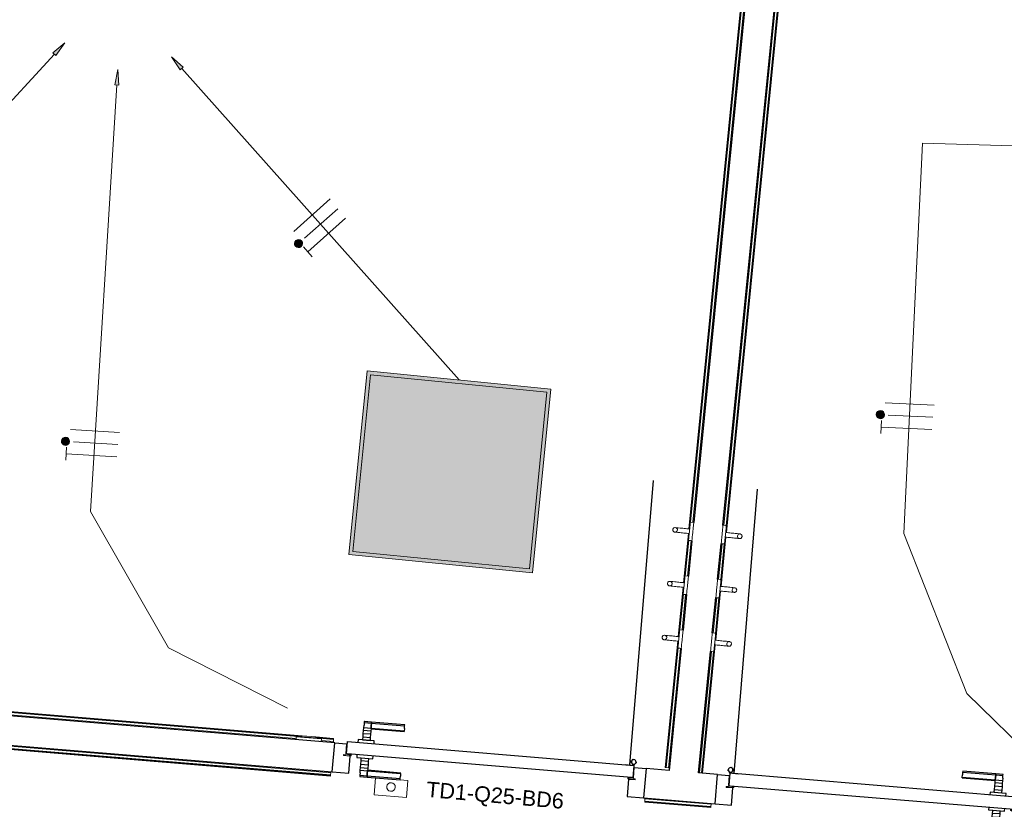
# Model space of a CAD drawing. Header units: millimetres. Extents: x -2845 to 74565, y -36590 to 13748.
# Tile 22 of 49: x 40657 to 43843, y -19683 to -17129. Entities that reach past the tile are written whole.
import ezdxf

# ---------------------------------------------------------------- set-up
doc = ezdxf.new("R2010")
doc.units = ezdxf.units.MM
for name, color, linetype, lineweight in [('A-DETL-GENF', 7, 'Continuous', 18), ('A-DOOR', 7, 'Continuous', 25), ('A-FLOR', 7, 'Continuous', 25), ('A-FLOR-HRAL', 7, 'Continuous', 18), ('A-WALL', 7, 'Continuous', 25), ('CABLES', 7, 'Continuous', 18), ('INSTAL ELECTRIQUE', 7, 'Continuous', 18), ('MOBILIER', 7, 'Continuous', 18), ('Q-SPCQ', 7, 'Continuous', 18)]:
    doc.layers.add(name, color=color, linetype=linetype, lineweight=lineweight)
doc.styles.add('Arial_3', font='arial.ttf', dxfattribs={"height": 50})

# ---------------------------------------------------------------- blocks, each defined once
blk = doc.blocks.new('PRT_SIMPLE_HUI_58x68x48 - PRT_BOIS_1V_930x2040x40-V2-2021_015_1111_DCE_1_50_N0 FINI_CFO_ECL')
at = {"layer": 'A-DETL-GENF', "lineweight": 25}
h = blk.add_hatch(color=256, dxfattribs=at)
h.paths.add_polyline_path([(-483.8, -9.7), (-485.1, -11.7), (-496.1, -13.2), (-500.5, -13.6), (-500.5, -14.5), (-495.9, -14.5), (-483.8, -12.8), (-483.8, -10.5)])
h.paths.add_polyline_path([(-508.5, -8), (-508.5, -11.5), (-502, -11.5), (-502.1, -10.2), (-505.2, -10.2), (-505.2, -9.3), (-488.4, -9.4), (-485.1, -10.6), (-483.8, -9.7), (-489.6, -8), (-505.4, -8)])
h = blk.add_hatch(color=256, dxfattribs=at)
h.paths.add_polyline_path([(413.8, -9.7), (413.8, -12.8), (426.2, -14.5), (430.5, -14.1), (430.4, -13.2), (425.9, -13.2), (415.1, -11.7), (414.4, -10.7)])
h.paths.add_polyline_path([(418.5, -8), (413.8, -9.7), (415.1, -10.6), (418.7, -9.3), (435.2, -9.3), (435.2, -10.2), (432, -10.5), (432, -11.5), (438.5, -11.5), (438.5, -8), (418.6, -8)])
at = {"layer": 'A-DETL-GENF'}
for p, q in [((-488.5, -8), (-508.5, -8)), ((-508.5, -8), (-508.5, -11.5)), ((-508.5, -11.5), (-502, -11.5)), ((-505.2, -10.2), (-505.2, -9.3)), ((-505.2, -9.3), (-488.7, -9.3)), ((-502, -10.2), (-505.2, -10.2)), ((-502, -11.5), (-502, -10.2)), ((-496.1, -13.2), (-500.5, -13.2)), ((-500.5, -13.2), (-500.5, -14.5)), ((-500.5, -14.5), (-496, -14.5)), ((-485.1, -11.7), (-496.1, -13.2)), ((-496, -14.5), (-483.8, -12.8)), ((-488.7, -9.3), (-485.1, -10.6)), ((-483.8, -9.7), (-488.5, -8)), ((-485.1, -10.6), (-485.1, -11.7)), ((-483.8, -12.8), (-483.8, -9.7)), ((418.5, -8), (413.8, -9.7)), ((413.8, -9.7), (413.8, -12.8)), ((413.8, -12.8), (426, -14.5)), ((415.1, -10.6), (418.7, -9.3)), ((415.1, -11.7), (415.1, -10.6)), ((426.1, -13.2), (415.1, -11.7)), ((438.5, -8), (418.5, -8)), ((418.7, -9.3), (435.2, -9.3)), ((426, -14.5), (430.5, -14.5)), ((430.5, -13.2), (426.1, -13.2)), ((430.5, -14.5), (430.5, -13.2)), ((435.2, -10.2), (432, -10.2)), ((432, -10.2), (432, -11.5)), ((432, -11.5), (438.5, -11.5)), ((435.2, -9.3), (435.2, -10.2)), ((438.5, -11.5), (438.5, -8))]:
    blk.add_line(p, q, dxfattribs=at)
at = {"layer": 'A-DOOR'}
for p, q in [((-427.1, 55), (-450.6, 55)), ((-450.6, 55), (-450.6, 54.5)), ((-450.6, 54.5), (-450.6, 50.4)), ((-427.1, 54.5), (-450.6, 54.5)), ((-450.6, 50.4), (-450.6, 43.3)), ((-427.1, 50.4), (-450.6, 50.4)), ((-450.6, 34), (-450.6, 43.3)), ((-450.6, 25.6), (-450.6, 34)), ((-427.1, 34), (-450.6, 34)), ((-319.6, 55), (-427.1, 55)), ((-427.1, 55), (-427.1, 54.5)), ((-427.1, 54.5), (-427.1, 55)), ((-427.1, 54.5), (-427.1, 50.4)), ((-319.6, 54.5), (-427.1, 54.5)), ((-427.1, 50.4), (-427.1, 54.5)), ((-427.1, 50.4), (-427.1, 43.3)), ((-319.6, 50.4), (-427.1, 50.4)), ((-427.1, 43.3), (-427.1, 50.4)), ((-427.1, 34), (-427.1, 43.3)), ((-427.1, 43.3), (-427.1, 34)), ((-427.1, 32.8), (-427.1, 34)), ((-319.6, 34), (-427.1, 34)), ((-427.1, 34), (-427.1, 25.6)), ((-427.1, 32.8), (-319.6, 32.8)), ((-319.6, 54.5), (-319.6, 55)), ((-319.6, 50.4), (-319.6, 54.5)), ((-319.6, 43.3), (-319.6, 50.4)), ((-319.6, 43.3), (-319.6, 34)), ((-319.6, 34), (-319.6, 32.8)), ((-450.6, 15.2), (-450.6, 25.6)), ((-427.1, 25.6), (-450.6, 25.6)), ((-450.6, 4.4), (-450.6, 15.2)), ((-427.1, 15.2), (-450.6, 15.2)), ((-450.6, -4), (-450.6, 4.4)), ((-450.6, 4.4), (-427.1, 4.4)), ((-427.1, 25.6), (-427.1, 15.2)), ((-427.1, 15.2), (-427.1, 4.4)), ((-427.1, 4.4), (-427.1, -4)), ((-499.5, -14.5), (-499.5, -54.5)), ((426, -14.5), (-496, -14.5)), ((-465.6, -5.5), (-465.6, -14.5)), ((-413.4, -5.5), (-465.6, -5.5)), ((-450.6, -4), (-450.6, -5)), ((-450.6, -5), (-427.1, -5)), ((-427.1, -5), (-427.1, -4)), ((-413.4, -14.5), (-413.4, -5.5)), ((430.5, -54.5), (430.5, -14.5)), ((-499.5, -54.5), (430.5, -54.5)), ((-465.6, -54.5), (-465.6, -63.5)), ((-465.6, -63.5), (-413.4, -63.5)), ((-413.4, -63.5), (-413.4, -54.5)), ((417, -54.5), (417, -977.5)), ((-427.1, -64), (-450.6, -64)), ((-450.6, -64), (-450.6, -65)), ((-450.6, -73.4), (-450.6, -65)), ((-450.6, -84.2), (-450.6, -73.4)), ((-427.1, -73.4), (-450.6, -73.4)), ((-450.6, -94.6), (-450.6, -84.2)), ((-450.6, -84.2), (-427.1, -84.2)), ((-450.6, -103), (-450.6, -94.6)), ((-450.6, -94.6), (-427.1, -94.6)), ((-427.1, -65), (-427.1, -64)), ((-427.1, -65), (-427.1, -73.4)), ((-427.1, -73.4), (-427.1, -84.2)), ((-427.1, -84.2), (-427.1, -94.6)), ((-427.1, -94.6), (-427.1, -103)), ((-450.6, -112.3), (-450.6, -103)), ((-450.6, -103), (-427.1, -103)), ((-450.6, -112.3), (-450.6, -119.4)), ((-450.6, -119.4), (-450.6, -123.5)), ((-450.6, -119.4), (-427.1, -119.4)), ((-450.6, -123.5), (-450.6, -124)), ((-450.6, -123.5), (-427.1, -123.5)), ((-450.6, -124), (-427.1, -124)), ((-427.1, -103), (-427.1, -101.8)), ((-319.6, -101.8), (-427.1, -101.8)), ((-427.1, -112.3), (-427.1, -103)), ((-427.1, -103), (-319.6, -103)), ((-427.1, -103), (-427.1, -112.3)), ((-427.1, -112.3), (-427.1, -119.4)), ((-427.1, -119.4), (-427.1, -112.3)), ((-427.1, -119.4), (-427.1, -123.5)), ((-427.1, -119.4), (-319.6, -119.4)), ((-427.1, -123.5), (-427.1, -119.4)), ((-427.1, -123.5), (-427.1, -124)), ((-427.1, -123.5), (-319.6, -123.5)), ((-427.1, -124), (-427.1, -123.5)), ((-427.1, -124), (-319.6, -124)), ((-319.6, -101.8), (-319.6, -103)), ((-319.6, -103), (-319.6, -112.3)), ((-319.6, -119.4), (-319.6, -112.3)), ((-319.6, -123.5), (-319.6, -119.4)), ((-319.6, -124), (-319.6, -123.5))]:
    blk.add_line(p, q, dxfattribs=at)
for radius, start, end in [(9.12, 155.8208, 180), (7.5, 360, 180), (7.5, 135, 165), (9.12, 111.9887, 120), (7.5, 60, 120), (9.12, 60, 68.0113), (7.5, 0, 30), (9.12, 0, 24.1792), (9.12, 180, 204.1792), (7.5, 180, 360), (7.5, 180, 240), (9.12, 240, 248.0113), (7.5, 270, 0)]:
    blk.add_arc((429, -65.5), radius, start, end, dxfattribs=at)
at = {"layer": 'Q-SPCQ'}
for p, q in [((430.5, -54.5), (403.5, -54.5)), ((430.5, -40.5), (430.5, -54.5))]:
    blk.add_line(p, q, dxfattribs=at)
blk = doc.blocks.new('PRT_SIMPLE_HUI_58x68x48 - PRT_BOIS_1V_930x2040x40-552385-2021_015_1111_DCE_1_50_N0 FINI_CFO_ECL')
at = {"layer": 'A-DETL-GENF', "lineweight": 25}
h = blk.add_hatch(color=256, dxfattribs=at)
h.paths.add_polyline_path([(-483.8, 9.7), (-483.8, 12.8), (-496.2, 14.5), (-500.5, 14.1), (-500.4, 13.2), (-495.9, 13.2), (-485.1, 11.7), (-484.4, 10.7)])
h.paths.add_polyline_path([(-488.5, 8), (-483.8, 9.7), (-485.1, 10.6), (-488.7, 9.3), (-505.2, 9.3), (-505.2, 10.2), (-502, 10.5), (-502, 11.5), (-508.5, 11.5), (-508.5, 8), (-488.6, 8)])
h = blk.add_hatch(color=256, dxfattribs=at)
h.paths.add_polyline_path([(413.8, 9.7), (415.1, 11.7), (426.1, 13.2), (430.5, 13.6), (430.5, 14.5), (425.9, 14.5), (413.8, 12.8), (413.8, 10.5)])
h.paths.add_polyline_path([(438.5, 8), (438.5, 11.5), (432, 11.5), (432.1, 10.2), (435.2, 10.2), (435.2, 9.3), (418.4, 9.4), (415.1, 10.6), (413.8, 9.7), (419.6, 8), (435.4, 8)])
at = {"layer": 'A-DETL-GENF'}
for p, q in [((-508.5, 11.5), (-502, 11.5)), ((-508.5, 8), (-508.5, 11.5)), ((-488.5, 8), (-508.5, 8)), ((-505.2, 10.2), (-505.2, 9.3)), ((-502, 10.2), (-505.2, 10.2)), ((-505.2, 9.3), (-488.7, 9.3)), ((-502, 11.5), (-502, 10.2)), ((-500.5, 14.5), (-496, 14.5)), ((-500.5, 13.2), (-500.5, 14.5)), ((-496.1, 13.2), (-500.5, 13.2)), ((-485.1, 11.7), (-496.1, 13.2)), ((-496, 14.5), (-483.8, 12.8)), ((-488.7, 9.3), (-485.1, 10.6)), ((-483.8, 9.7), (-488.5, 8)), ((-485.1, 10.6), (-485.1, 11.7)), ((-483.8, 12.8), (-483.8, 9.7)), ((413.8, 12.8), (426, 14.5)), ((413.8, 9.7), (413.8, 12.8)), ((418.5, 8), (413.8, 9.7)), ((426.1, 13.2), (415.1, 11.7)), ((415.1, 11.7), (415.1, 10.6)), ((415.1, 10.6), (418.7, 9.3)), ((438.5, 8), (418.5, 8)), ((418.7, 9.3), (435.2, 9.3)), ((426, 14.5), (430.5, 14.5)), ((430.5, 13.2), (426.1, 13.2)), ((430.5, 14.5), (430.5, 13.2)), ((432, 11.5), (438.5, 11.5)), ((432, 10.2), (432, 11.5)), ((435.2, 10.2), (432, 10.2)), ((435.2, 9.3), (435.2, 10.2)), ((438.5, 11.5), (438.5, 8))]:
    blk.add_line(p, q, dxfattribs=at)
at = {"layer": 'A-DOOR'}
for p, q in [((417, 54.5), (417, 977.5)), ((-427.1, 124), (-450.6, 124)), ((-450.6, 124), (-450.6, 123.5)), ((-450.6, 123.5), (-450.6, 119.4)), ((-427.1, 123.5), (-450.6, 123.5)), ((-450.6, 119.4), (-450.6, 112.3)), ((-427.1, 119.4), (-450.6, 119.4)), ((-450.6, 103), (-450.6, 112.3)), ((-450.6, 94.6), (-450.6, 103)), ((-427.1, 103), (-450.6, 103)), ((-319.6, 124), (-427.1, 124)), ((-427.1, 124), (-427.1, 123.5)), ((-427.1, 123.5), (-427.1, 124)), ((-427.1, 123.5), (-427.1, 119.4)), ((-319.6, 123.5), (-427.1, 123.5)), ((-427.1, 119.4), (-427.1, 123.5)), ((-427.1, 119.4), (-427.1, 112.3)), ((-319.6, 119.4), (-427.1, 119.4)), ((-427.1, 112.3), (-427.1, 119.4)), ((-427.1, 103), (-427.1, 112.3)), ((-427.1, 112.3), (-427.1, 103)), ((-427.1, 101.8), (-427.1, 103)), ((-319.6, 103), (-427.1, 103)), ((-427.1, 103), (-427.1, 94.6)), ((-427.1, 101.8), (-319.6, 101.8)), ((-319.6, 123.5), (-319.6, 124)), ((-319.6, 119.4), (-319.6, 123.5)), ((-319.6, 112.3), (-319.6, 119.4)), ((-319.6, 112.3), (-319.6, 103)), ((-319.6, 103), (-319.6, 101.8)), ((-450.6, 84.2), (-450.6, 94.6)), ((-427.1, 94.6), (-450.6, 94.6)), ((-450.6, 73.4), (-450.6, 84.2)), ((-427.1, 84.2), (-450.6, 84.2)), ((-450.6, 65), (-450.6, 73.4)), ((-450.6, 73.4), (-427.1, 73.4)), ((-450.6, 65), (-450.6, 64)), ((-450.6, 64), (-427.1, 64)), ((-427.1, 94.6), (-427.1, 84.2)), ((-427.1, 84.2), (-427.1, 73.4)), ((-427.1, 73.4), (-427.1, 65)), ((-427.1, 64), (-427.1, 65)), ((-499.5, 54.5), (430.5, 54.5)), ((-499.5, 14.5), (-499.5, 54.5)), ((-465.6, 63.5), (-465.6, 54.5)), ((-413.4, 63.5), (-465.6, 63.5)), ((-413.4, 54.5), (-413.4, 63.5)), ((430.5, 54.5), (430.5, 14.5)), ((426, 14.5), (-496, 14.5)), ((-465.6, 14.5), (-465.6, 5.5)), ((-465.6, 5.5), (-413.4, 5.5)), ((-427.1, 5), (-450.6, 5)), ((-450.6, 5), (-450.6, 4)), ((-450.6, -4.4), (-450.6, 4)), ((-427.1, 4), (-427.1, 5)), ((-427.1, 4), (-427.1, -4.4)), ((-413.4, 5.5), (-413.4, 14.5)), ((-450.6, -15.2), (-450.6, -4.4)), ((-427.1, -4.4), (-450.6, -4.4)), ((-450.6, -25.6), (-450.6, -15.2)), ((-450.6, -15.2), (-427.1, -15.2)), ((-450.6, -34), (-450.6, -25.6)), ((-450.6, -25.6), (-427.1, -25.6)), ((-427.1, -4.4), (-427.1, -15.2)), ((-427.1, -15.2), (-427.1, -25.6)), ((-427.1, -25.6), (-427.1, -34)), ((-450.6, -43.3), (-450.6, -34)), ((-450.6, -34), (-427.1, -34)), ((-450.6, -43.3), (-450.6, -50.4)), ((-450.6, -50.4), (-450.6, -54.5)), ((-450.6, -50.4), (-427.1, -50.4)), ((-450.6, -54.5), (-450.6, -55)), ((-450.6, -54.5), (-427.1, -54.5)), ((-450.6, -55), (-427.1, -55)), ((-427.1, -34), (-427.1, -32.8)), ((-319.6, -32.8), (-427.1, -32.8)), ((-427.1, -43.3), (-427.1, -34)), ((-427.1, -34), (-319.6, -34)), ((-427.1, -34), (-427.1, -43.3)), ((-427.1, -43.3), (-427.1, -50.4)), ((-427.1, -50.4), (-427.1, -43.3)), ((-427.1, -50.4), (-427.1, -54.5)), ((-427.1, -50.4), (-319.6, -50.4)), ((-427.1, -54.5), (-427.1, -50.4)), ((-427.1, -54.5), (-427.1, -55)), ((-427.1, -54.5), (-319.6, -54.5)), ((-427.1, -55), (-427.1, -54.5)), ((-427.1, -55), (-319.6, -55)), ((-319.6, -32.8), (-319.6, -34)), ((-319.6, -34), (-319.6, -43.3)), ((-319.6, -50.4), (-319.6, -43.3)), ((-319.6, -54.5), (-319.6, -50.4)), ((-319.6, -55), (-319.6, -54.5))]:
    blk.add_line(p, q, dxfattribs=at)
for radius, start, end in [(9.12, 155.8208, 180), (9.12, 180, 204.1792), (7.5, 360, 180), (7.5, 120, 180), (7.5, 180, 284.9923), (9.12, 111.9887, 120), (7.5, 0, 90), (7.5, 285, 360), (7.5, 330, 0), (9.12, 338.9647, 0), (7.5, 195, 225), (9.12, 240, 248.0113), (7.5, 240, 284.9923), (7.5, 285, 300), (9.12, 291.9887, 300)]:
    blk.add_arc((429, 65.5), radius, start, end, dxfattribs=at)
at = {"layer": 'Q-SPCQ'}
for p, q in [((430.5, 54.5), (403.5, 54.5)), ((430.5, 40.5), (430.5, 54.5))]:
    blk.add_line(p, q, dxfattribs=at)
blk = doc.blocks.new('Garde-corps - Garde-corps-505703-2021_015_1111_DCE_1_50_N0 FINI_CFO_ECL')
at = {"layer": 'A-FLOR-HRAL'}
for p, q in [((-9946.8, -14744.5), (-10346.7, -18775.8)), ((-9945, -14743), (-10345, -18775.9)), ((-9943.1, -14741.4), (-10341.1, -18754.3)), ((-9935.3, -14734.9), (-10334, -18754.4)), ((-10348.1, -18790.7), (-10363.9, -18949.9)), ((-10346.5, -18790.8), (-10362.3, -18950.1)), ((-10346.9, -18812.7), (-10358.4, -18928.5)), ((-10339.9, -18814.1), (-10351.2, -18928.6)), ((-10365.4, -18964.8), (-10381.2, -19124.1)), ((-10363.8, -18965), (-10379.6, -19124.2)), ((-10364.2, -18986.9), (-10375.7, -19102.6)), ((-10357.2, -18988.6), (-10368.5, -19102.7)), ((-10382.7, -19139), (-10423.2, -19547.4)), ((-10381, -19139.1), (-10421.5, -19547.5)), ((-10381.5, -19161), (-10419.8, -19547.7)), ((-10374.4, -19162.4), (-10412.7, -19548.4)), ((-11617.6, -19454.1), (-14693, -19199)), ((-11598.6, -19448.5), (-14685.3, -19192.5)), ((-11598.4, -19446.7), (-14683.5, -19190.9)), ((-11598.3, -19445.1), (-14681.7, -19189.4)), ((-11496.4, -19457), (-11553.7, -19452.2)), ((-11496.3, -19455.2), (-11553.6, -19450.5)), ((-11496.1, -19453.6), (-11553.4, -19448.8)), ((-11497, -19464.1), (-11535.9, -19460.8)), ((-11497.2, -19467), (-11497, -19464.1)), ((-11496.4, -19457), (-11497, -19464.1)), ((-11496.3, -19455.2), (-11496.4, -19457)), ((-11496.3, -19455.2), (-11496.1, -19453.6)), ((-10423.2, -19547.4), (-10421.5, -19547.5)), ((-10419.8, -19547.7), (-10421.5, -19547.5)), ((-10412.7, -19548.4), (-10419.8, -19547.7)), ((-10412.7, -19548.4), (-10409.7, -19548.7))]:
    blk.add_line(p, q, dxfattribs=at)
blk = doc.blocks.new('Garde-corps - Garde-corps-505843-2021_015_1111_DCE_1_50_N0 FINI_CFO_ECL')
at = {"layer": 'A-FLOR-HRAL'}
for p, q in [((-10233.5, -18764.4), (-9834.6, -14743.3)), ((-10226.9, -18787.6), (-9826.7, -14752.9)), ((-10226.4, -18765.7), (-9828.2, -14751)), ((-10225.2, -18787.8), (-9825.2, -14754.7)), ((-10250.7, -18938.5), (-10239.4, -18824.1)), ((-10244.1, -18961.8), (-10228.3, -18802.6)), ((-10243.7, -18939.8), (-10232.2, -18824.1)), ((-10242.5, -18962), (-10226.7, -18802.7)), ((-10261.4, -19135.9), (-10245.6, -18976.7)), ((-10259.8, -19136.1), (-10244, -18976.9)), ((-10268, -19112.7), (-10256.7, -18998.2)), ((-10261, -19114), (-10249.5, -18998.3)), ((-10312.9, -19565.3), (-10273.9, -19172.4)), ((-10305.8, -19565.9), (-10266.8, -19172.4)), ((-10304.1, -19566), (-10262.9, -19150.9)), ((-10302.4, -19566.2), (-10261.2, -19151))]:
    blk.add_line(p, q, dxfattribs=at)
blk = doc.blocks.new('Garde-corps - Garde-corps-507164-2021_015_1111_DCE_1_50_N0 FINI_CFO_ECL')
at = {"layer": 'A-FLOR-HRAL'}
for p, q in [((-14679, -19301.5), (-11505.3, -19564.7)), ((-14698.3, -19310.4), (-11506.2, -19575.2)), ((-14698.2, -19308.8), (-11506.1, -19573.5)), ((-14698, -19307.1), (-11505.9, -19571.8)), ((-11506.2, -19575.2), (-11506.1, -19573.5)), ((-11505.9, -19571.8), (-11506.1, -19573.5)), ((-11505.3, -19564.7), (-11505.9, -19571.8)), ((-11505.3, -19564.7), (-11505.1, -19561.7))]:
    blk.add_line(p, q, dxfattribs=at)
blk = doc.blocks.new('Garde-corps - Garde-corps-507494-2021_015_1111_DCE_1_50_N0 FINI_CFO_ECL')
at = {"layer": 'A-FLOR-HRAL'}
for p, q in [((-10489.4, -19656.1), (-10488.8, -19649)), ((-10488.6, -19646), (-10488.8, -19649)), ((-10488.8, -19649), (-10274.9, -19666.8)), ((-10489.6, -19657.9), (-10489.7, -19659.5)), ((-10489.7, -19659.5), (-10275.8, -19677.2)), ((-10489.6, -19657.9), (-10489.4, -19656.1)), ((-10489.6, -19657.9), (-10275.7, -19675.6)), ((-10489.4, -19656.1), (-10275.5, -19673.9)), ((-10275.8, -19677.2), (-10275.7, -19675.6)), ((-10275.5, -19673.9), (-10275.7, -19675.6)), ((-10274.9, -19666.8), (-10275.5, -19673.9)), ((-10274.9, -19666.8), (-10274.7, -19663.8))]:
    blk.add_line(p, q, dxfattribs=at)
blk = doc.blocks.new('72_PATERE_HEWI SERIE 477 - Colour - 92 Anthracite grey-566101-2021_015_1111_DCE_1_50_N0 FINI_CFO_ECL')
at = {"layer": 'A-DETL-GENF'}
for p, q in [((-10342.8, -18762.6), (-10343.6, -18770.8)), ((-10342.3, -18757.7), (-10342.8, -18762.6)), ((-10342.2, -18756.2), (-10342.3, -18757.7)), ((-10342.1, -18755.1), (-10342.2, -18756.2)), ((-10340.4, -18753.8), (-10342.1, -18755.1)), ((-10331, -18754.7), (-10340.4, -18753.8)), ((-10332.2, -18767.2), (-10331.8, -18762.8)), ((-10331.8, -18762.8), (-10331, -18754.7)), ((-10398.4, -18776.9), (-10398.6, -18778.1)), ((-10398.6, -18778.1), (-10398.6, -18779.4)), ((-10398.6, -18779.4), (-10398.4, -18780.7)), ((-10397.9, -18775.6), (-10398.4, -18776.9)), ((-10398.4, -18780.7), (-10398, -18782)), ((-10398, -18782), (-10397.4, -18783.1)), ((-10397.3, -18774.5), (-10397.9, -18775.6)), ((-10397.4, -18783.1), (-10396.5, -18784.1)), ((-10396.4, -18773.5), (-10397.3, -18774.5)), ((-10396.5, -18784.1), (-10395.5, -18785)), ((-10395.4, -18772.7), (-10396.4, -18773.5)), ((-10395.5, -18785), (-10394.4, -18785.6)), ((-10394.3, -18772), (-10395.4, -18772.7)), ((-10394.4, -18785.6), (-10393.3, -18786.1)), ((-10392.6, -18771.5), (-10394.3, -18772)), ((-10393.3, -18786.1), (-10391.9, -18786.3)), ((-10391.1, -18771.4), (-10392.6, -18771.5)), ((-10389.1, -18786.1), (-10391.9, -18786.3)), ((-10391.9, -18786.3), (-10389.1, -18786.1)), ((-10391.9, -18786.3), (-10386.3, -18786.9)), ((-10384.9, -18772), (-10391.1, -18771.4)), ((-10391.1, -18771.4), (-10387.7, -18772.2)), ((-10387.7, -18772.2), (-10391.1, -18771.4)), ((-10386.4, -18784.7), (-10389.1, -18786.1)), ((-10389.1, -18786.1), (-10386.4, -18784.7)), ((-10387.7, -18772.2), (-10385.4, -18774.1)), ((-10385.4, -18774.1), (-10387.7, -18772.2)), ((-10384.5, -18782.3), (-10386.4, -18784.7)), ((-10386.4, -18784.7), (-10384.5, -18782.3)), ((-10386.3, -18786.9), (-10382.7, -18787.3)), ((-10385.4, -18774.1), (-10384, -18776.8)), ((-10384, -18776.8), (-10385.4, -18774.1)), ((-10381.2, -18772.3), (-10384.9, -18772)), ((-10383.7, -18779.6), (-10384.5, -18782.3)), ((-10384.5, -18782.3), (-10383.7, -18779.6)), ((-10384, -18776.8), (-10383.7, -18779.6)), ((-10383.7, -18779.6), (-10384, -18776.8)), ((-10382.7, -18787.3), (-10376.1, -18787.9)), ((-10374.6, -18773), (-10381.2, -18772.3)), ((-10376.1, -18787.9), (-10371.8, -18788.3)), ((-10370.3, -18773.4), (-10374.6, -18773)), ((-10371.8, -18788.3), (-10367.4, -18788.8)), ((-10365.9, -18773.9), (-10370.3, -18773.4)), ((-10367.4, -18788.8), (-10363.1, -18789.2)), ((-10361.6, -18774.3), (-10365.9, -18773.9)), ((-10363.1, -18789.2), (-10358.7, -18789.6)), ((-10357.2, -18774.7), (-10361.6, -18774.3)), ((-10358.7, -18789.6), (-10354.3, -18790.1)), ((-10352.9, -18775.2), (-10357.2, -18774.7)), ((-10354.3, -18790.1), (-10350, -18790.5)), ((-10348.5, -18775.6), (-10352.9, -18775.2)), ((-10350, -18790.5), (-10345.6, -18790.9)), ((-10344.2, -18776), (-10348.5, -18775.6)), ((-10346.1, -18795.2), (-10346.4, -18799)), ((-10345.7, -18791.4), (-10346.1, -18795.2)), ((-10345.1, -18785.5), (-10345.7, -18791.4)), ((-10345.6, -18790.9), (-10345.4, -18788.8)), ((-10345.4, -18788.8), (-10345.2, -18786.1)), ((-10345.2, -18786.1), (-10344.9, -18783.5)), ((-10343.6, -18770.8), (-10345.1, -18785.5)), ((-10344.9, -18783.5), (-10344.6, -18780.8)), ((-10344.6, -18780.8), (-10344.4, -18778.2)), ((-10344.4, -18778.2), (-10344.2, -18776)), ((-10335.8, -18803.7), (-10334.8, -18793.4)), ((-10334.8, -18793.4), (-10334.4, -18789.6)), ((-10334.4, -18789.6), (-10334.2, -18787)), ((-10334.2, -18787), (-10333.9, -18784.6)), ((-10333.9, -18784.6), (-10333.7, -18782.1)), ((-10333.7, -18782.1), (-10333.3, -18778.3)), ((-10333.3, -18778.3), (-10332.9, -18774.4)), ((-10332.9, -18774.4), (-10332.6, -18770.7)), ((-10332.6, -18770.7), (-10332.2, -18767.2)), ((-10347.6, -18810.7), (-10347.7, -18811.7)), ((-10347.7, -18811.7), (-10346.4, -18813.5)), ((-10347.5, -18809.8), (-10347.6, -18810.7)), ((-10347.2, -18806.7), (-10347.5, -18809.8)), ((-10346.8, -18802.5), (-10347.2, -18806.7)), ((-10346.4, -18799), (-10346.8, -18802.5)), ((-10346.4, -18813.5), (-10341.6, -18813.9)), ((-10341.6, -18813.9), (-10336.9, -18814.4)), ((-10336.9, -18814.4), (-10336.2, -18807.6)), ((-10336.2, -18807.6), (-10335.8, -18803.7))]:
    blk.add_line(p, q, dxfattribs=at)
blk = doc.blocks.new('72_PATERE_HEWI SERIE 477 - Colour - 92 Anthracite grey-568995-2021_015_1111_DCE_1_50_N0 FINI_CFO_ECL')
at = {"layer": 'A-DETL-GENF'}
for p, q in [((-10239.4, -18793.9), (-10239.6, -18796.4)), ((-10239.1, -18791.5), (-10239.4, -18793.9)), ((-10238.8, -18787.6), (-10239.1, -18791.5)), ((-10238.4, -18783.8), (-10238.8, -18787.6)), ((-10238, -18780.1), (-10238.4, -18783.8)), ((-10237.7, -18776.6), (-10238, -18780.1)), ((-10237.2, -18772.2), (-10237.7, -18776.6)), ((-10236.4, -18764.1), (-10237.2, -18772.2)), ((-10227, -18765), (-10236.4, -18764.1)), ((-10228.4, -18795), (-10228.7, -18797.7)), ((-10228.6, -18797), (-10227.2, -18782.3)), ((-10228.2, -18792.4), (-10228.4, -18795)), ((-10227.9, -18789.7), (-10228.2, -18792.4)), ((-10227.7, -18787.6), (-10227.9, -18789.7)), ((-10223.4, -18788), (-10227.7, -18787.6)), ((-10227.2, -18782.3), (-10226.4, -18774.1)), ((-10225.6, -18766.7), (-10227, -18765)), ((-10226.4, -18774.1), (-10225.9, -18769.3)), ((-10225.9, -18769.3), (-10225.7, -18767.8)), ((-10225.7, -18767.8), (-10225.6, -18766.7)), ((-10219, -18788.4), (-10223.4, -18788)), ((-10214.6, -18788.9), (-10219, -18788.4)), ((-10210.3, -18789.3), (-10214.6, -18788.9)), ((-10205.9, -18789.7), (-10210.3, -18789.3)), ((-10201.6, -18790.2), (-10205.9, -18789.7)), ((-10197.2, -18790.6), (-10201.6, -18790.2)), ((-10190.6, -18791.2), (-10197.2, -18790.6)), ((-10187, -18791.6), (-10190.6, -18791.2)), ((-10188.8, -18796.2), (-10186.9, -18793.8)), ((-10186.9, -18793.8), (-10188.8, -18796.2)), ((-10180.7, -18792.3), (-10187, -18791.6)), ((-10186.9, -18793.8), (-10184.2, -18792.4)), ((-10184.2, -18792.4), (-10186.9, -18793.8)), ((-10184.2, -18792.4), (-10180.7, -18792.3)), ((-10180.7, -18792.3), (-10184.2, -18792.4)), ((-10179.4, -18792.7), (-10180.7, -18792.3)), ((-10177.8, -18793.5), (-10179.4, -18792.7)), ((-10176.8, -18794.4), (-10177.8, -18793.5)), ((-10176, -18795.4), (-10176.8, -18794.4)), ((-10175.3, -18796.5), (-10176, -18795.4)), ((-10241.7, -18817), (-10242.4, -18823.8)), ((-10242.4, -18823.8), (-10237.6, -18824.3)), ((-10241.3, -18813.1), (-10241.7, -18817)), ((-10240.3, -18802.8), (-10241.3, -18813.1)), ((-10239.9, -18798.9), (-10240.3, -18802.8)), ((-10239.6, -18796.4), (-10239.9, -18798.9)), ((-10237.6, -18824.3), (-10232.9, -18824.7)), ((-10232.9, -18824.7), (-10231.2, -18823.3)), ((-10231.2, -18823.3), (-10231.1, -18822.3)), ((-10231.1, -18821.4), (-10230.7, -18818.2)), ((-10231.1, -18822.3), (-10231.1, -18821.4)), ((-10230.7, -18818.2), (-10230.3, -18814)), ((-10230.3, -18814), (-10230, -18810.6)), ((-10230, -18810.6), (-10229.6, -18806.8)), ((-10229.6, -18806.8), (-10229.2, -18802.9)), ((-10229.2, -18802.9), (-10228.6, -18797)), ((-10229, -18800.3), (-10229.2, -18802.5)), ((-10229.2, -18802.5), (-10224.8, -18802.9)), ((-10228.7, -18797.7), (-10229, -18800.3)), ((-10224.8, -18802.9), (-10220.5, -18803.3)), ((-10220.5, -18803.3), (-10216.1, -18803.8)), ((-10216.1, -18803.8), (-10211.8, -18804.2)), ((-10211.8, -18804.2), (-10207.4, -18804.6)), ((-10207.4, -18804.6), (-10203.1, -18805.1)), ((-10203.1, -18805.1), (-10198.7, -18805.5)), ((-10198.7, -18805.5), (-10192.1, -18806.2)), ((-10192.1, -18806.2), (-10188.5, -18806.5)), ((-10189.6, -18798.9), (-10188.8, -18796.2)), ((-10188.8, -18796.2), (-10189.6, -18798.9)), ((-10189.4, -18801.7), (-10189.6, -18798.9)), ((-10189.6, -18798.9), (-10189.4, -18801.7)), ((-10188, -18804.4), (-10189.4, -18801.7)), ((-10189.4, -18801.7), (-10188, -18804.4)), ((-10188.5, -18806.5), (-10182.9, -18807.1)), ((-10185.6, -18806.3), (-10188, -18804.4)), ((-10188, -18804.4), (-10185.6, -18806.3)), ((-10182.9, -18807.1), (-10185.6, -18806.3)), ((-10185.6, -18806.3), (-10182.9, -18807.1)), ((-10182.9, -18807.1), (-10181.5, -18807.1)), ((-10181.5, -18807.1), (-10180.3, -18806.9)), ((-10180.3, -18806.9), (-10179.1, -18806.4)), ((-10179.1, -18806.4), (-10177.9, -18805.8)), ((-10177.9, -18805.8), (-10176.9, -18805)), ((-10176.9, -18805), (-10176.1, -18804)), ((-10176.1, -18804), (-10175.4, -18802.9)), ((-10175.4, -18802.9), (-10175, -18801.6)), ((-10174.9, -18797.8), (-10175.3, -18796.5)), ((-10175, -18801.6), (-10174.7, -18800.4)), ((-10174.7, -18799), (-10174.9, -18797.8)), ((-10174.7, -18800.4), (-10174.7, -18799))]:
    blk.add_line(p, q, dxfattribs=at)
blk = doc.blocks.new('B02_ARC_rvt-1-2021_015_1111_DCE_1_50_N0 FINI_CFO_ECL')
at = {"layer": 'A-FLOR'}
for p, q in [((-11492.6, -19467.4), (-11454.4, -19470.6)), ((-11454.4, -19470.6), (-11457.1, -19503.5)), ((-11457.1, -19503.5), (-11455.6, -19503.6)), ((-11447.3, -19566.5), (-11442.7, -19510.7)), ((-11442.6, -19509.3), (-11442.4, -19507.3)), ((-11442.3, -19506), (-11442.2, -19504.7)), ((-10526.3, -19580.7), (-10523.6, -19547.8)), ((-10523.6, -19547.8), (-10485.4, -19551)), ((-11500.5, -19562.1), (-11447.3, -19566.5)), ((-10541.8, -19585.4), (-10546.4, -19641.2)), ((-10541.5, -19582), (-10541.7, -19584)), ((-10541.3, -19579.5), (-10541.4, -19580.7)), ((-10527.8, -19580.6), (-10526.3, -19580.7)), ((-10254.4, -19570.1), (-10216.1, -19573.3)), ((-10216.1, -19573.3), (-10218.9, -19606.2)), ((-10218.9, -19606.2), (-10217.4, -19606.3)), ((-10209.1, -19669.2), (-10204.4, -19613.4)), ((-10204.3, -19612), (-10204.1, -19610)), ((-10204, -19608.7), (-10203.9, -19607.4)), ((-10546.4, -19641.2), (-10493.2, -19645.6)), ((-10262.2, -19664.8), (-10209.1, -19669.2))]:
    blk.add_line(p, q, dxfattribs=at)
at = {"layer": 'A-WALL'}
for p, q in [((-9932, -14732.2), (-10331, -18754.7)), ((-10236.4, -18764.1), (-9837.3, -14740.1)), ((-10336.9, -18814.4), (-10348.3, -18928.8)), ((-10253.7, -18938.2), (-10242.4, -18823.8)), ((-10354.2, -18988.6), (-10365.5, -19103)), ((-10271, -19112.4), (-10259.6, -18997.9)), ((-10371.4, -19162.7), (-10410.6, -19557.2)), ((-10315.9, -19565), (-10276.9, -19172.1)), ((-11492.6, -19467.4), (-14696.3, -19201.7)), ((-14894.4, -19280.6), (-11500.5, -19562.1)), ((-11500.5, -19562.1), (-11492.6, -19467.4)), ((-10485.4, -19551), (-10493.2, -19645.6)), ((-10410.6, -19557.2), (-10485.4, -19551)), ((-10254.4, -19570.1), (-10315.9, -19565)), ((-10262.2, -19664.8), (-10254.4, -19570.1)), ((-10493.2, -19645.6), (-10262.2, -19664.8))]:
    blk.add_line(p, q, dxfattribs=at)
at = {"layer": 'A-DOOR', "lineweight": 18}
for name, p, rotation in [('PRT_SIMPLE_HUI_58x68x48 - PRT_BOIS_1V_930x2040x40-552385-2021_015_1111_DCE_1_50_N0 FINI_CFO_ECL', (-10958, -19559.4), 355.258613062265), ('PRT_SIMPLE_HUI_58x68x48 - PRT_BOIS_1V_930x2040x40-V2-2021_015_1111_DCE_1_50_N0 FINI_CFO_ECL', (-9789.6, -19656.4), 175.2586130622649)]:
    blk.add_blockref(name, p, dxfattribs=dict(at, rotation=rotation))
at = {"layer": 'A-FLOR-HRAL', "lineweight": 18}
for name in ['Garde-corps - Garde-corps-505703-2021_015_1111_DCE_1_50_N0 FINI_CFO_ECL', 'Garde-corps - Garde-corps-505843-2021_015_1111_DCE_1_50_N0 FINI_CFO_ECL', 'Garde-corps - Garde-corps-507164-2021_015_1111_DCE_1_50_N0 FINI_CFO_ECL', 'Garde-corps - Garde-corps-507494-2021_015_1111_DCE_1_50_N0 FINI_CFO_ECL']:
    blk.add_blockref(name, (0, 0), dxfattribs=at)
at = {"layer": 'MOBILIER', "lineweight": 18}
for name, p in [('72_PATERE_HEWI SERIE 477 - Colour - 92 Anthracite grey-566101-2021_015_1111_DCE_1_50_N0 FINI_CFO_ECL', (0, 0)), ('72_PATERE_HEWI SERIE 477 - Colour - 92 Anthracite grey-568995-2021_015_1111_DCE_1_50_N0 FINI_CFO_ECL', (0, 0)), ('72_PATERE_HEWI SERIE 477 - Colour - 92 Anthracite grey-566101-2021_015_1111_DCE_1_50_N0 FINI_CFO_ECL', (-17.3, -174.1)), ('72_PATERE_HEWI SERIE 477 - Colour - 92 Anthracite grey-568995-2021_015_1111_DCE_1_50_N0 FINI_CFO_ECL', (-17.3, -174.1)), ('72_PATERE_HEWI SERIE 477 - Colour - 92 Anthracite grey-566101-2021_015_1111_DCE_1_50_N0 FINI_CFO_ECL', (-34.5, -348.3)), ('72_PATERE_HEWI SERIE 477 - Colour - 92 Anthracite grey-568995-2021_015_1111_DCE_1_50_N0 FINI_CFO_ECL', (-34.5, -348.3))]:
    blk.add_blockref(name, p, dxfattribs=at)
blk = doc.blocks.new('604_DALLE LED 600x600MM - 26W 4000K 3600lm-4677864-2021_015_1111_DCE_1_50_N0 FINI_CFO_ECL')
at = {"layer": 'INSTAL ELECTRIQUE', "true_color": 0xf6d57a}
h = blk.add_hatch(color=41, dxfattribs=at)
h.paths.add_polyline_path([(-298.5, -298.5), (-298.5, 298.5), (298.5, 298.5), (298.5, -298.5), (-288.1, -298.5)])
h.paths.add_polyline_path([(-287, -287), (287, -287), (287, 287), (-287, 287), (-287, -230.1)])
blk.add_hatch(color=41, dxfattribs=at).paths.add_polyline_path([(-287, -287), (-287, 287), (287, 287), (287, -287)])
at = {"layer": 'INSTAL ELECTRIQUE'}
for p, q in [((-298.5, -298.5), (-298.5, 298.5)), ((-298.5, 298.5), (298.5, 298.5)), ((-287, 287), (-287, -287)), ((-287, 287), (287, 287)), ((287, -287), (287, 287)), ((298.5, 298.5), (298.5, -298.5)), ((298.5, -298.5), (-298.5, -298.5)), ((287, -287), (-287, -287))]:
    blk.add_line(p, q, dxfattribs=at)
blk = doc.blocks.new('Legrand_Mosaic_plaque_2x2_mod_vertical_blanc_078822L - Legrand_Mosaic_plaque_2x2_mod_vertical_blanc_078822L-V19-2021_015_1111_DCE_1_50_N0 FINI_CFO_ECL')
at = {"layer": 'INSTAL ELECTRIQUE'}
for p, q in [((1950.8, -26156.4), (1949.2, -26164.7)), ((1949.2, -26164.7), (2029.8, -26180.1)), ((2029.8, -26180.1), (2031.4, -26171.8))]:
    blk.add_line(p, q, dxfattribs=at)
blk = doc.blocks.new('Legrand_Mosaic_va_et_vient_easy_led_10AX_2_mod_blanc_077011L - Legrand_Mosaic_va_et_vient_easy_led_10AX_2_mod_blanc_077011L-715042-2021_015_1111_DCE_1_50_N0 FINI_CFO_ECL')
at = {"layer": 'INSTAL ELECTRIQUE'}
for p, q in [((-7246.7, -23623.4), (-7246.4, -23620.4)), ((-7246.7, -23623.4), (-7201.9, -23627.8)), ((-7246.4, -23620.4), (-7246.3, -23619.4)), ((-7201.6, -23624.9), (-7246.4, -23620.4)), ((-7246.2, -23618.4), (-7246.3, -23619.4)), ((-7201.5, -23623.9), (-7246.3, -23619.4)), ((-7201.6, -23624.9), (-7201.9, -23627.8)), ((-7201.5, -23623.9), (-7201.6, -23624.9)), ((-7201.5, -23623.9), (-7201.4, -23622.8))]:
    blk.add_line(p, q, dxfattribs=at)
blk = doc.blocks.new('602_BOITE DE DERIVATION - 105X105X50 GENERIQUE-7163028-2021_015_1111_DCE_1_50_N0 FINI_CFO_ECL')
at = {"layer": 'INSTAL ELECTRIQUE'}
for p, q in [((-11365.4, -19636.2), (-11360.9, -19581.4)), ((-11360.9, -19581.4), (-11256.2, -19590.1)), ((-11256.2, -19590.1), (-11260.8, -19644.9)), ((-11260.8, -19644.9), (-11365.4, -19636.2))]:
    blk.add_line(p, q, dxfattribs=at)
for start, end in [(355.2586, 175.2586), (175.2586, 355.2586)]:
    blk.add_arc((-11310.6, -19610.7), 14, start, end, dxfattribs=at)
blk = doc.blocks.new('Fil - COCHE DE FIL_PE_SYMBOLE-4085576-2021_015_1111_DCE_1_50_N0 FINI_CFO_ECL')
at = {"layer": 'CABLES', "lineweight": 9}
for p, q in [((-0.42, 1.8), (0.42, 1.8)), ((0, 1.8), (0, -1.48))]:
    blk.add_line(p, q, dxfattribs=at)
blk = doc.blocks.new('Fil - Coche de fil circulaire-323115-2021_015_1111_DCE_1_50_N0 FINI_CFO_ECL')
at = {"layer": 'CABLES', "lineweight": 9}
blk.add_hatch(color=256, dxfattribs=at).paths.add_polyline_path([(0.193, 2.078), (0.139, 2.12), (0.075, 2.147), (0.006, 2.156), (-0.062, 2.147), (-0.126, 2.12), (-0.181, 2.078), (-0.223, 2.023), (-0.249, 1.96), (-0.258, 1.891), (-0.249, 1.823), (-0.223, 1.759), (-0.181, 1.704), (-0.126, 1.662), (-0.062, 1.636), (0.006, 1.627), (0.075, 1.636), (0.139, 1.662), (0.193, 1.704), (0.235, 1.759), (0.262, 1.823), (0.271, 1.891), (0.262, 1.96), (0.235, 2.023)])
blk.add_line((0, 1.371), (0, -1.507), dxfattribs=at)
for start, end in [(360, 180), (180, 360)]:
    blk.add_arc((0.006, 1.891), 0.265, start, end, dxfattribs=at)
blk = doc.blocks.new('Fil - Coche de fil long-323512-2021_015_1111_DCE_1_50_N0 FINI_CFO_ECL')
at = {"layer": 'CABLES', "lineweight": 9}
blk.add_line((0, 1.605), (0, -1.57), dxfattribs=at)
blk = doc.blocks.new('B02_ELE_rvt-1-2021_015_1111_DCE_1_50_N0 FINI_CFO_ECL')
at = {"layer": 'CABLES'}
for points in [[(-12395, -17245), (-12365.8, -17203.4), (-12404.8, -17236)], [(-11992.4, -17290.9), (-11982.5, -17282), (-12020.9, -17248.8)], [(-12191.1, -17340.3), (-12194.6, -17289.6), (-12204.4, -17339.5)]]:
    blk.add_hatch(color=256, dxfattribs=at).paths.add_polyline_path(points)
for p, q in [((-12365.8, -17203.4), (-12404.8, -17236)), ((-12365.8, -17203.4), (-12404.8, -17236)), ((-12395, -17245), (-12365.8, -17203.4)), ((-12395, -17245), (-12365.8, -17203.4)), ((-12404.8, -17236), (-12395, -17245)), ((-12404.8, -17236), (-12395, -17245)), ((-11982.5, -17282), (-12020.9, -17248.8)), ((-12020.9, -17248.8), (-11992.4, -17290.9)), ((-11982.5, -17282), (-12020.9, -17248.8)), ((-12020.9, -17248.8), (-11992.4, -17290.9)), ((-12194.6, -17289.6), (-12204.4, -17339.5)), ((-12194.6, -17289.6), (-12204.4, -17339.5)), ((-12191.1, -17340.3), (-12194.6, -17289.6)), ((-12191.1, -17340.3), (-12194.6, -17289.6)), ((-11992.4, -17290.9), (-11982.5, -17282)), ((-11992.4, -17290.9), (-11982.5, -17282)), ((-11987.7, -17286.1), (-11090.5, -18294.2)), ((-12204.4, -17339.5), (-12191.1, -17340.3)), ((-12204.4, -17339.5), (-12191.1, -17340.3))]:
    blk.add_line(p, q, dxfattribs=at)
at = {"layer": 'CABLES', "flags": 128}
for points in [[(-13478.8, -18057.3), (-13082, -17838.5), (-12608.6, -17467.1), (-12399.6, -17240.1)], [(-12197.7, -17339.5), (-12283.2, -18719.1), (-12030.2, -19161.1), (-11645.9, -19355.9)], [(-9223.8, -17539.4), (-9591, -17528.3), (-9651, -18790.5), (-9447.7, -19308.2), (-9222.6, -19528.5)]]:
    blk.add_lwpolyline(points, dxfattribs=at)
at = {"layer": 'CABLES', "lineweight": 18}
for name, p, xscale, yscale, zscale, rotation in [('Fil - Coche de fil long-323512-2021_015_1111_DCE_1_50_N0 FINI_CFO_ECL', (-11565.5, -17760.5), 49.99999999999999, 49.99999999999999, 49.99999999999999, 131.6694867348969), ('Fil - Coche de fil circulaire-323115-2021_015_1111_DCE_1_50_N0 FINI_CFO_ECL', (-11539.1, -17790.2), 49.99999999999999, 49.99999999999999, 49.99999999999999, 131.6694867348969), ('Fil - COCHE DE FIL_PE_SYMBOLE-4085576-2021_015_1111_DCE_1_50_N0 FINI_CFO_ECL', (-11512.7, -17819.8), 49.99999999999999, 49.99999999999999, 49.99999999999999, 131.6694867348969), ('Fil - Coche de fil long-323512-2021_015_1111_DCE_1_50_N0 FINI_CFO_ECL', (-9631.1, -18371.4), 49.99999999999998, 49.99999999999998, 49.99999999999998, 87.278636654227), ('Fil - Coche de fil circulaire-323115-2021_015_1111_DCE_1_50_N0 FINI_CFO_ECL', (-9633, -18411), 49.99999999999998, 49.99999999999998, 49.99999999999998, 87.278636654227), ('Fil - COCHE DE FIL_PE_SYMBOLE-4085576-2021_015_1111_DCE_1_50_N0 FINI_CFO_ECL', (-9634.9, -18450.7), 49.99999999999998, 49.99999999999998, 49.99999999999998, 87.278636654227), ('Fil - Coche de fil long-323512-2021_015_1111_DCE_1_50_N0 FINI_CFO_ECL', (-12267.1, -18458.9), 49.99999999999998, 49.99999999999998, 49.99999999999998, 86.45439791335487), ('Fil - Coche de fil circulaire-323115-2021_015_1111_DCE_1_50_N0 FINI_CFO_ECL', (-12269.5, -18498.5), 49.99999999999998, 49.99999999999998, 49.99999999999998, 86.45439791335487), ('Fil - COCHE DE FIL_PE_SYMBOLE-4085576-2021_015_1111_DCE_1_50_N0 FINI_CFO_ECL', (-12272, -18538.1), 49.99999999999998, 49.99999999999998, 49.99999999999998, 86.45439791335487)]:
    blk.add_blockref(name, p, dxfattribs=dict(at, xscale=xscale, yscale=yscale, zscale=zscale, rotation=rotation))
at = {"layer": 'INSTAL ELECTRIQUE', "lineweight": 18, "extrusion": (0, 0, -1), "rotation": 95.66454318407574}
blk.add_blockref('604_DALLE LED 600x600MM - 26W 4000K 3600lm-4677864-2021_015_1111_DCE_1_50_N0 FINI_CFO_ECL', (11120, -18591.2), dxfattribs=at)
at = {"layer": 'INSTAL ELECTRIQUE', "lineweight": 18}
for name, p, rotation in [('Legrand_Mosaic_plaque_2x2_mod_vertical_blanc_078822L - Legrand_Mosaic_plaque_2x2_mod_vertical_blanc_078822L-V19-2021_015_1111_DCE_1_50_N0 FINI_CFO_ECL', (-6821.8, -45265.7), 186.0889812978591), ('Legrand_Mosaic_va_et_vient_easy_led_10AX_2_mod_blanc_077011L - Legrand_Mosaic_va_et_vient_easy_led_10AX_2_mod_blanc_077011L-715042-2021_015_1111_DCE_1_50_N0 FINI_CFO_ECL', (-18412, -43187.8), 180.9389884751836)]:
    blk.add_blockref(name, p, dxfattribs=dict(at, rotation=rotation))
blk.add_blockref('602_BOITE DE DERIVATION - 105X105X50 GENERIQUE-7163028-2021_015_1111_DCE_1_50_N0 FINI_CFO_ECL', (0, 0), dxfattribs=at)
at = {"layer": 'INSTAL ELECTRIQUE', "lineweight": 9, "insert": (-11193.9, -19592.8), "char_height": 50, "width": 537.131, "attachment_point": 1, "rotation": 355, "style": 'Arial_3'}
blk.add_mtext('TD1-Q25-BD6', dxfattribs=at)

msp = doc.modelspace()

# ---------------------------------------------------------------- block references
at = {"lineweight": 5}
msp.add_blockref('B02_ARC_rvt-1-2021_015_1111_DCE_1_50_N0 FINI_CFO_ECL', (53169.3, 0), dxfattribs=at)

# ---------------------------------------------------------------- next in the draw order: block references
msp.add_blockref('B02_ELE_rvt-1-2021_015_1111_DCE_1_50_N0 FINI_CFO_ECL', (53169.3, 0), dxfattribs=at)

doc.saveas('drawing.dxf')
